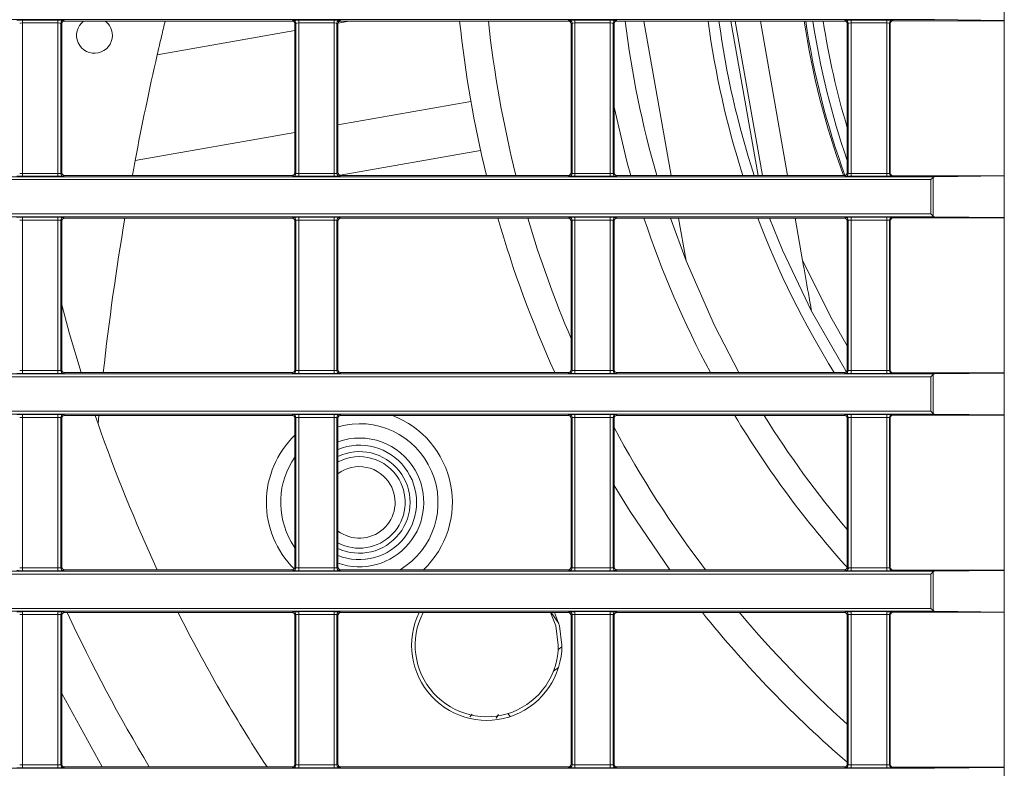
# Model space of a CAD drawing. Header units: millimetres. Extents: x 0 to 1118, y 0 to 864.
# Tile 146 of 256: x 691 to 708, y 90 to 103. Entities that reach past the tile are written whole.
import ezdxf

# ---------------------------------------------------------------- set-up
doc = ezdxf.new("R2010")
doc.units = ezdxf.units.MM

msp = doc.modelspace()

# ---------------------------------------------------------------- linework, layer by layer
at = {"color": 7, "linetype": 'Continuous', "lineweight": 15}
for p, q in [((708.016, 102.662), (708.016, 103.39)), ((691.552, 102.601), (691.552, 100.006)), ((691.602, 102.651), (695.577, 102.651)), ((695.627, 100.006), (695.627, 102.601)), ((696.377, 102.601), (696.377, 100.006)), ((696.427, 102.651), (700.402, 102.651)), ((700.452, 100.006), (700.452, 102.601)), ((701.202, 102.601), (701.202, 100.006)), ((701.252, 102.651), (705.227, 102.651)), ((702.197, 99.956), (701.722, 102.651)), ((703.242, 102.651), (703.718, 99.956)), ((703.319, 102.651), (703.794, 99.956)), ((704.233, 99.956), (703.758, 102.651)), ((705.277, 100.006), (705.277, 102.601)), ((706.027, 102.607), (706.027, 99.999)), ((706.077, 102.657), (708.02, 102.657)), ((706.802, 102.676), (708.016, 102.662)), ((708.02, 102.657), (708.016, 102.662)), ((708.02, 102.657), (708.02, 99.949)), ((696.414, 99.958), (698.871, 100.391)), ((695.577, 99.956), (691.602, 99.956)), ((700.402, 99.956), (696.427, 99.956)), ((705.227, 99.956), (701.252, 99.956)), ((708.02, 99.949), (706.077, 99.949)), ((708.016, 99.945), (708.02, 99.949)), ((706.738, 99.881), (706.778, 99.921)), ((708.016, 99.945), (706.802, 99.931)), ((708.016, 99.217), (708.016, 99.945)), ((706.738, 99.281), (706.778, 99.241)), ((691.552, 99.156), (691.552, 96.561)), ((691.602, 99.206), (695.577, 99.206)), ((695.627, 96.561), (695.627, 99.156)), ((696.377, 99.156), (696.377, 96.561)), ((696.427, 99.206), (700.402, 99.206)), ((700.452, 96.561), (700.452, 99.156)), ((701.202, 99.156), (701.202, 96.561)), ((701.252, 99.206), (705.227, 99.206)), ((702.46, 98.465), (702.187, 99.206)), ((702.46, 98.465), (702.33, 99.206)), ((704.496, 98.468), (704.366, 99.206)), ((705.277, 96.561), (705.277, 99.156)), ((706.027, 99.162), (706.027, 96.554)), ((706.077, 99.212), (708.02, 99.212)), ((706.802, 99.231), (708.016, 99.217)), ((708.02, 99.212), (708.016, 99.217)), ((708.02, 99.212), (708.02, 96.504)), ((699.486, 98.214), (699.487, 98.215)), ((695.577, 96.511), (691.602, 96.511)), ((700.402, 96.511), (696.427, 96.511)), ((705.227, 96.511), (701.252, 96.511)), ((708.02, 96.504), (706.077, 96.504)), ((706.738, 96.436), (706.778, 96.476)), ((708.016, 96.5), (706.802, 96.486)), ((708.016, 96.5), (708.02, 96.504)), ((708.016, 95.772), (708.016, 96.5)), ((706.738, 95.836), (706.778, 95.796)), ((691.552, 95.711), (691.552, 93.116)), ((691.602, 95.761), (695.577, 95.761)), ((692.136, 95.761), (692.186, 95.617)), ((692.199, 95.761), (692.186, 95.617)), ((695.627, 93.116), (695.627, 95.711)), ((696.377, 95.711), (696.377, 93.116)), ((696.427, 95.761), (700.402, 95.761)), ((700.452, 93.116), (700.452, 95.711)), ((701.202, 95.711), (701.202, 93.116)), ((701.252, 95.761), (705.227, 95.761)), ((705.277, 93.116), (705.277, 95.711)), ((706.027, 95.717), (706.027, 93.109)), ((706.077, 95.767), (708.02, 95.767)), ((706.802, 95.786), (708.016, 95.772)), ((708.02, 95.767), (708.016, 95.772)), ((708.02, 95.767), (708.02, 93.059)), ((695.627, 94.229), (695.627, 94.256)), ((695.561, 93.555), (695.627, 93.451)), ((695.577, 93.066), (691.602, 93.066)), ((700.402, 93.066), (696.427, 93.066)), ((705.227, 93.066), (701.252, 93.066)), ((708.02, 93.059), (706.077, 93.059)), ((706.738, 92.991), (706.778, 93.031)), ((708.016, 93.055), (706.802, 93.041)), ((708.016, 93.055), (708.02, 93.059)), ((708.016, 92.327), (708.016, 93.055)), ((706.738, 92.391), (706.778, 92.351)), ((691.552, 92.266), (691.552, 89.671)), ((691.602, 92.316), (695.577, 92.316)), ((695.627, 89.671), (695.627, 92.266)), ((696.377, 92.266), (696.377, 89.671)), ((696.427, 92.316), (700.402, 92.316)), ((700.103, 92.316), (700.235, 92.126)), ((700.452, 89.671), (700.452, 92.266)), ((701.202, 92.266), (701.202, 89.671)), ((701.252, 92.316), (705.227, 92.316)), ((705.277, 89.671), (705.277, 92.266)), ((706.027, 92.272), (706.027, 89.664)), ((706.077, 92.322), (708.02, 92.322)), ((706.802, 92.341), (708.016, 92.327)), ((708.02, 92.322), (708.016, 92.327)), ((708.02, 92.322), (708.02, 89.614)), ((700.226, 91.673), (700.29, 91.721)), ((698.722, 90.54), (698.68, 90.496)), ((695.577, 89.621), (691.602, 89.621)), ((700.402, 89.621), (696.427, 89.621)), ((705.227, 89.621), (701.252, 89.621)), ((708.02, 89.614), (706.077, 89.614)), ((708.016, 89.61), (706.802, 89.596)), ((708.016, 89.61), (708.02, 89.614)), ((708.016, 88.882), (708.016, 89.61))]:
    msp.add_line(p, q, dxfattribs=at)
at = {"color": 9, "linetype": 'Continuous', "lineweight": 0}
for p, q in [((706.802, 102.676), (643.277, 102.676)), ((690.868, 102.668), (691.486, 102.668)), ((690.868, 102.618), (690.868, 102.668)), ((691.486, 102.618), (690.868, 102.618)), ((690.868, 102.618), (690.868, 99.989)), ((691.486, 102.618), (691.486, 102.668)), ((691.486, 99.989), (691.486, 102.618)), ((691.536, 102.617), (691.536, 99.99)), ((691.552, 102.601), (691.536, 102.617)), ((691.586, 102.667), (691.602, 102.651)), ((695.577, 102.651), (695.593, 102.667)), ((695.643, 102.617), (695.627, 102.601)), ((695.643, 99.99), (695.643, 102.617)), ((695.693, 102.668), (696.311, 102.668)), ((695.693, 102.618), (695.693, 102.668)), ((696.311, 102.618), (695.693, 102.618)), ((695.693, 102.618), (695.693, 99.989)), ((696.311, 102.618), (696.311, 102.668)), ((696.311, 99.989), (696.311, 102.618)), ((696.361, 102.617), (696.361, 99.99)), ((696.377, 102.601), (696.361, 102.617)), ((696.572, 102.651), (696.379, 102.617)), ((696.411, 102.667), (696.427, 102.651)), ((700.402, 102.651), (700.418, 102.667)), ((700.468, 102.617), (700.452, 102.601)), ((700.468, 99.99), (700.468, 102.617)), ((700.518, 102.668), (701.136, 102.668)), ((700.518, 102.618), (700.518, 102.668)), ((701.136, 102.618), (700.518, 102.618)), ((700.518, 102.618), (700.518, 99.989)), ((701.136, 102.618), (701.136, 102.668)), ((701.136, 99.989), (701.136, 102.618)), ((701.186, 102.617), (701.186, 99.99)), ((701.202, 102.601), (701.186, 102.617)), ((701.236, 102.667), (701.252, 102.651)), ((705.227, 102.651), (705.243, 102.667)), ((705.293, 102.617), (705.277, 102.601)), ((705.293, 99.99), (705.293, 102.617)), ((705.343, 102.668), (705.967, 102.668)), ((705.343, 102.618), (705.343, 102.668)), ((705.967, 102.618), (705.343, 102.618)), ((705.343, 102.618), (705.343, 99.989)), ((705.967, 102.618), (705.967, 102.668)), ((705.967, 99.989), (705.967, 102.618)), ((706.017, 102.617), (706.017, 99.99)), ((706.027, 102.607), (706.017, 102.617)), ((706.067, 102.667), (706.077, 102.657)), ((695.627, 102.484), (693.22, 102.06)), ((696.377, 100.84), (698.7, 101.249)), ((692.835, 100.215), (695.627, 100.707)), ((690.868, 99.939), (690.868, 99.989)), ((690.868, 99.989), (691.486, 99.989)), ((691.486, 99.939), (691.486, 99.989)), ((691.536, 99.99), (691.552, 100.006)), ((691.602, 99.956), (691.586, 99.94)), ((695.593, 99.94), (695.577, 99.956)), ((695.627, 100.006), (695.643, 99.99)), ((695.693, 99.939), (695.693, 99.989)), ((695.693, 99.989), (696.311, 99.989)), ((696.311, 99.939), (696.311, 99.989)), ((696.361, 99.99), (696.377, 100.006)), ((696.427, 99.956), (696.411, 99.94)), ((700.418, 99.94), (700.402, 99.956)), ((700.452, 100.006), (700.468, 99.99)), ((700.518, 99.939), (700.518, 99.989)), ((700.518, 99.989), (701.136, 99.989)), ((701.136, 99.939), (701.136, 99.989)), ((701.186, 99.99), (701.202, 100.006)), ((701.252, 99.956), (701.236, 99.94)), ((705.243, 99.94), (705.227, 99.956)), ((705.277, 100.006), (705.293, 99.99)), ((705.343, 99.939), (705.343, 99.989)), ((705.343, 99.989), (705.967, 99.989)), ((705.967, 99.939), (705.967, 99.989)), ((706.017, 99.99), (706.027, 99.999)), ((706.077, 99.949), (706.067, 99.94)), ((706.738, 99.881), (643.227, 99.881)), ((643.277, 99.931), (706.802, 99.931)), ((691.486, 99.939), (690.868, 99.939)), ((696.311, 99.939), (695.693, 99.939)), ((701.136, 99.939), (700.518, 99.939)), ((705.967, 99.939), (705.343, 99.939)), ((706.738, 99.281), (706.738, 99.881)), ((706.778, 99.921), (706.778, 99.241)), ((643.227, 99.281), (706.738, 99.281)), ((706.802, 99.231), (643.277, 99.231)), ((690.868, 99.223), (691.486, 99.223)), ((690.868, 99.223), (690.868, 99.173)), ((691.486, 99.173), (690.868, 99.173)), ((690.868, 99.173), (690.868, 96.544)), ((691.486, 99.223), (691.486, 99.173)), ((691.486, 96.544), (691.486, 99.173)), ((691.536, 99.172), (691.536, 96.545)), ((691.552, 99.156), (691.536, 99.172)), ((691.586, 99.222), (691.602, 99.206)), ((695.577, 99.206), (695.593, 99.222)), ((695.643, 99.172), (695.627, 99.156)), ((695.643, 96.545), (695.643, 99.172)), ((695.693, 99.223), (696.311, 99.223)), ((695.693, 99.223), (695.693, 99.173)), ((696.311, 99.173), (695.693, 99.173)), ((695.693, 99.173), (695.693, 96.544)), ((696.311, 99.223), (696.311, 99.173)), ((696.311, 96.544), (696.311, 99.173)), ((696.361, 99.172), (696.361, 96.545)), ((696.377, 99.156), (696.361, 99.172)), ((696.411, 99.222), (696.427, 99.206)), ((700.402, 99.206), (700.418, 99.222)), ((700.468, 99.172), (700.452, 99.156)), ((700.468, 96.545), (700.468, 99.172)), ((700.518, 99.223), (701.136, 99.223)), ((700.518, 99.223), (700.518, 99.173)), ((701.136, 99.173), (700.518, 99.173)), ((700.518, 99.173), (700.518, 96.544)), ((701.136, 99.223), (701.136, 99.173)), ((701.136, 96.544), (701.136, 99.173)), ((701.186, 99.172), (701.186, 96.545)), ((701.202, 99.156), (701.186, 99.172)), ((701.236, 99.222), (701.252, 99.206)), ((705.227, 99.206), (705.243, 99.222)), ((705.293, 99.172), (705.277, 99.156)), ((705.293, 96.545), (705.293, 99.172)), ((705.343, 99.223), (705.967, 99.223)), ((705.343, 99.223), (705.343, 99.173)), ((705.967, 99.173), (705.343, 99.173)), ((705.343, 99.173), (705.343, 96.544)), ((705.967, 99.223), (705.967, 99.173)), ((705.967, 96.544), (705.967, 99.173)), ((706.017, 99.172), (706.017, 96.545)), ((706.027, 99.162), (706.017, 99.172)), ((706.067, 99.222), (706.077, 99.212)), ((690.868, 96.544), (690.868, 96.494)), ((690.868, 96.544), (691.486, 96.544)), ((691.486, 96.544), (691.486, 96.494)), ((691.536, 96.545), (691.552, 96.561)), ((691.602, 96.511), (691.586, 96.495)), ((695.593, 96.495), (695.577, 96.511)), ((695.627, 96.561), (695.643, 96.545)), ((695.693, 96.544), (696.311, 96.544)), ((695.693, 96.544), (695.693, 96.494)), ((696.311, 96.544), (696.311, 96.494)), ((696.361, 96.545), (696.377, 96.561)), ((696.427, 96.511), (696.411, 96.495)), ((700.418, 96.495), (700.402, 96.511)), ((700.452, 96.561), (700.468, 96.545)), ((700.518, 96.544), (701.136, 96.544)), ((700.518, 96.544), (700.518, 96.494)), ((701.136, 96.544), (701.136, 96.494)), ((701.186, 96.545), (701.202, 96.561)), ((701.252, 96.511), (701.236, 96.495)), ((705.243, 96.495), (705.227, 96.511)), ((705.277, 96.561), (705.293, 96.545)), ((705.343, 96.544), (705.967, 96.544)), ((705.343, 96.544), (705.343, 96.494)), ((705.967, 96.544), (705.967, 96.494)), ((706.017, 96.545), (706.027, 96.554)), ((706.738, 96.436), (643.227, 96.436)), ((643.277, 96.486), (706.802, 96.486)), ((691.486, 96.494), (690.868, 96.494)), ((696.311, 96.494), (695.693, 96.494)), ((701.136, 96.494), (700.518, 96.494)), ((705.967, 96.494), (705.343, 96.494)), ((706.077, 96.504), (706.067, 96.495)), ((706.738, 95.836), (706.738, 96.436)), ((706.778, 96.476), (706.778, 95.796)), ((643.227, 95.836), (706.738, 95.836)), ((706.802, 95.786), (643.277, 95.786)), ((690.868, 95.778), (691.486, 95.778)), ((690.868, 95.778), (690.868, 95.728)), ((691.486, 95.728), (690.868, 95.728)), ((690.868, 95.728), (690.868, 93.099)), ((691.486, 95.778), (691.486, 95.728)), ((691.486, 93.099), (691.486, 95.728)), ((691.536, 95.727), (691.536, 93.1)), ((691.552, 95.711), (691.536, 95.727)), ((691.586, 95.777), (691.602, 95.761)), ((695.577, 95.761), (695.593, 95.777)), ((695.643, 95.727), (695.627, 95.711)), ((695.643, 93.1), (695.643, 95.727)), ((695.693, 95.778), (696.311, 95.778)), ((695.693, 95.778), (695.693, 95.728)), ((696.311, 95.728), (695.693, 95.728)), ((695.693, 95.728), (695.693, 93.099)), ((696.311, 95.778), (696.311, 95.728)), ((696.311, 93.099), (696.311, 95.728)), ((696.361, 95.727), (696.361, 93.1)), ((696.377, 95.711), (696.361, 95.727)), ((696.411, 95.777), (696.427, 95.761)), ((700.402, 95.761), (700.418, 95.777)), ((700.468, 95.727), (700.452, 95.711)), ((700.468, 93.1), (700.468, 95.727)), ((700.518, 95.778), (701.136, 95.778)), ((700.518, 95.778), (700.518, 95.728)), ((701.136, 95.728), (700.518, 95.728)), ((700.518, 95.728), (700.518, 93.099)), ((701.136, 95.778), (701.136, 95.728)), ((701.136, 93.099), (701.136, 95.728)), ((701.186, 95.727), (701.186, 93.1)), ((701.202, 95.711), (701.186, 95.727)), ((701.236, 95.777), (701.252, 95.761)), ((705.227, 95.761), (705.243, 95.777)), ((705.293, 95.727), (705.277, 95.711)), ((705.293, 93.1), (705.293, 95.727)), ((705.343, 95.778), (705.967, 95.778)), ((705.343, 95.778), (705.343, 95.728)), ((705.967, 95.728), (705.343, 95.728)), ((705.343, 95.728), (705.343, 93.099)), ((705.967, 95.778), (705.967, 95.728)), ((705.967, 93.099), (705.967, 95.728)), ((706.017, 95.727), (706.017, 93.1)), ((706.027, 95.717), (706.017, 95.727)), ((706.067, 95.777), (706.077, 95.767)), ((690.868, 93.099), (691.486, 93.099)), ((690.868, 93.099), (690.868, 93.049)), ((691.486, 93.099), (691.486, 93.049)), ((691.536, 93.1), (691.552, 93.116)), ((691.602, 93.066), (691.586, 93.05)), ((695.593, 93.05), (695.577, 93.066)), ((695.627, 93.116), (695.643, 93.1)), ((695.693, 93.099), (696.311, 93.099)), ((695.693, 93.099), (695.693, 93.049)), ((696.311, 93.099), (696.311, 93.049)), ((696.361, 93.1), (696.377, 93.116)), ((696.427, 93.066), (696.411, 93.05)), ((700.418, 93.05), (700.402, 93.066)), ((700.452, 93.116), (700.468, 93.1)), ((700.518, 93.099), (700.518, 93.049)), ((700.518, 93.099), (701.136, 93.099)), ((701.136, 93.099), (701.136, 93.049)), ((701.186, 93.1), (701.202, 93.116)), ((701.252, 93.066), (701.236, 93.05)), ((705.243, 93.05), (705.227, 93.066)), ((705.277, 93.116), (705.293, 93.1)), ((705.343, 93.099), (705.343, 93.049)), ((705.343, 93.099), (705.967, 93.099)), ((705.967, 93.099), (705.967, 93.049)), ((706.017, 93.1), (706.027, 93.109)), ((706.738, 92.991), (643.227, 92.991)), ((643.277, 93.041), (706.802, 93.041)), ((691.486, 93.049), (690.868, 93.049)), ((696.311, 93.049), (695.693, 93.049)), ((701.136, 93.049), (700.518, 93.049)), ((705.967, 93.049), (705.343, 93.049)), ((706.077, 93.059), (706.067, 93.05)), ((706.738, 92.391), (706.738, 92.991)), ((706.778, 93.031), (706.778, 92.351)), ((643.227, 92.391), (706.738, 92.391)), ((706.802, 92.341), (643.277, 92.341)), ((690.868, 92.333), (691.486, 92.333)), ((690.868, 92.333), (690.868, 92.283)), ((691.486, 92.283), (690.868, 92.283)), ((690.868, 92.283), (690.868, 89.654)), ((691.486, 92.333), (691.486, 92.283)), ((691.486, 89.654), (691.486, 92.283)), ((691.536, 92.282), (691.536, 89.655)), ((691.552, 92.266), (691.536, 92.282)), ((691.586, 92.332), (691.602, 92.316)), ((695.577, 92.316), (695.593, 92.332)), ((695.643, 92.282), (695.627, 92.266)), ((695.643, 89.655), (695.643, 92.282)), ((695.693, 92.333), (696.311, 92.333)), ((695.693, 92.333), (695.693, 92.283)), ((696.311, 92.283), (695.693, 92.283)), ((695.693, 92.283), (695.693, 89.654)), ((696.311, 92.333), (696.311, 92.283)), ((696.311, 89.654), (696.311, 92.283)), ((696.361, 92.282), (696.361, 89.655)), ((696.377, 92.266), (696.361, 92.282)), ((696.411, 92.332), (696.427, 92.316)), ((700.402, 92.316), (700.418, 92.332)), ((700.468, 92.282), (700.452, 92.266)), ((700.468, 89.655), (700.468, 92.282)), ((700.518, 92.333), (701.136, 92.333)), ((700.518, 92.333), (700.518, 92.283)), ((701.136, 92.283), (700.518, 92.283)), ((700.518, 92.283), (700.518, 89.654)), ((701.136, 92.333), (701.136, 92.283)), ((701.136, 89.654), (701.136, 92.283)), ((701.186, 92.282), (701.186, 89.655)), ((701.202, 92.266), (701.186, 92.282)), ((701.236, 92.332), (701.252, 92.316)), ((705.227, 92.316), (705.243, 92.332)), ((705.293, 92.282), (705.277, 92.266)), ((705.293, 89.655), (705.293, 92.282)), ((705.343, 92.333), (705.967, 92.333)), ((705.343, 92.333), (705.343, 92.283)), ((705.967, 92.283), (705.343, 92.283)), ((705.343, 92.283), (705.343, 89.654)), ((705.967, 92.333), (705.967, 92.283)), ((705.967, 89.654), (705.967, 92.283)), ((706.017, 92.282), (706.017, 89.655)), ((706.027, 92.272), (706.017, 92.282)), ((706.067, 92.332), (706.077, 92.322)), ((700.142, 91.291), (700.232, 91.359)), ((692.257, 89.621), (691.552, 90.905)), ((699.143, 90.471), (699.182, 90.539)), ((699.387, 90.5), (699.347, 90.553)), ((690.868, 89.654), (690.868, 89.604)), ((690.868, 89.654), (691.486, 89.654)), ((691.486, 89.654), (691.486, 89.604)), ((691.536, 89.655), (691.552, 89.671)), ((695.627, 89.671), (695.643, 89.655)), ((695.693, 89.654), (696.311, 89.654)), ((695.693, 89.654), (695.693, 89.604)), ((696.311, 89.654), (696.311, 89.604)), ((696.361, 89.655), (696.377, 89.671)), ((700.452, 89.671), (700.468, 89.655)), ((700.518, 89.654), (700.518, 89.604)), ((700.518, 89.654), (701.136, 89.654)), ((701.136, 89.654), (701.136, 89.604)), ((701.186, 89.655), (701.202, 89.671)), ((705.277, 89.671), (705.293, 89.655)), ((705.343, 89.654), (705.967, 89.654)), ((705.343, 89.654), (705.343, 89.604)), ((705.967, 89.654), (705.967, 89.604)), ((706.017, 89.655), (706.027, 89.664)), ((643.277, 89.596), (706.802, 89.596)), ((691.486, 89.604), (690.868, 89.604)), ((691.602, 89.621), (691.586, 89.605)), ((695.593, 89.605), (695.577, 89.621)), ((696.311, 89.604), (695.693, 89.604)), ((696.427, 89.621), (696.411, 89.605)), ((700.418, 89.605), (700.402, 89.621)), ((701.136, 89.604), (700.518, 89.604)), ((701.252, 89.621), (701.236, 89.605)), ((705.243, 89.605), (705.227, 89.621)), ((705.967, 89.604), (705.343, 89.604)), ((706.077, 89.614), (706.067, 89.605))]:
    msp.add_line(p, q, dxfattribs=at)
at = {"color": 7, "linetype": 'Continuous', "lineweight": 15, "flags": 128}
for points in [[(701.494, 99.956), (701.433, 100.177), (701.202, 101.145)], [(703.916, 99.206), (704.144, 98.646), (704.652, 97.581)], [(703.383, 96.511), (702.959, 97.33), (702.46, 98.465)], [(704.496, 98.468), (705.012, 97.439), (705.277, 96.979)], [(691.552, 97.693), (691.69, 97.186), (691.891, 96.511)], [(705.262, 96.526), (705.253, 96.54), (704.652, 97.581)], [(701.202, 94.538), (701.482, 94.084), (702.175, 93.066)], [(700.091, 92.316), (700.182, 92.085), (700.228, 91.747)], [(700.161, 92.316), (700.246, 92.087), (700.291, 91.747)]]:
    msp.add_lwpolyline(points, dxfattribs=at)
at = {"color": 9, "linetype": 'Continuous', "lineweight": 0}
for centre, radius, start, end in [((691.586, 102.617), 0.05, 90.0051, 179.9949), ((695.593, 102.617), 0.05, 0.0051, 89.9949), ((696.411, 102.617), 0.05, 90.0051, 179.9949), ((700.418, 102.617), 0.05, 0.0051, 89.9949), ((701.236, 102.617), 0.05, 90.0051, 179.9949), ((705.243, 102.617), 0.05, 0.0051, 89.9949), ((706.067, 102.617), 0.05, 90.0051, 179.9949), ((691.586, 99.99), 0.05, 180.0051, 269.9949), ((695.593, 99.99), 0.05, 270.0051, 359.9949), ((696.411, 99.99), 0.05, 180.0051, 269.9949), ((700.418, 99.99), 0.05, 270.0051, 359.9949), ((701.236, 99.99), 0.05, 180.0051, 269.9949), ((705.243, 99.99), 0.05, 270.0051, 359.9949), ((706.067, 99.99), 0.05, 180.0051, 269.9949), ((691.586, 99.172), 0.05, 90.0051, 179.9949), ((695.593, 99.172), 0.05, 0.0051, 89.9949), ((696.411, 99.172), 0.05, 90.0051, 179.9949), ((700.418, 99.172), 0.05, 0.0051, 89.9949), ((701.236, 99.172), 0.05, 90.0051, 179.9949), ((705.243, 99.172), 0.05, 0.0051, 89.9949), ((706.067, 99.172), 0.05, 90.0051, 179.9949), ((691.586, 96.545), 0.05, 180.0051, 269.9949), ((695.593, 96.545), 0.05, 270.0051, 359.9949), ((696.411, 96.545), 0.05, 180.0051, 269.9949), ((700.418, 96.545), 0.05, 270.0051, 359.9949), ((701.236, 96.545), 0.05, 180.0051, 269.9949), ((705.243, 96.545), 0.05, 270.0051, 359.9949), ((706.067, 96.545), 0.05, 180.0051, 269.9949), ((691.586, 95.727), 0.05, 90.0051, 179.9949), ((695.593, 95.727), 0.05, 0.0051, 89.9949), ((696.411, 95.727), 0.05, 90.0051, 179.9949), ((700.418, 95.727), 0.05, 0.0051, 89.9949), ((701.236, 95.727), 0.05, 90.0051, 179.9949), ((705.243, 95.727), 0.05, 0.0051, 89.9949), ((706.067, 95.727), 0.05, 90.0051, 179.9949), ((691.586, 93.1), 0.05, 180.0051, 269.9949), ((695.593, 93.1), 0.05, 270.0051, 359.9949), ((696.411, 93.1), 0.05, 180.0051, 269.9949), ((700.418, 93.1), 0.05, 270.0051, 359.9949), ((701.236, 93.1), 0.05, 180.0051, 269.9949), ((705.243, 93.1), 0.05, 270.0051, 359.9949), ((706.067, 93.1), 0.05, 180.0051, 269.9949), ((691.586, 92.282), 0.05, 90.0051, 179.9949), ((718.15, 104.679), 29.243, 205.0086, 210.9915), ((695.593, 92.282), 0.05, 0.0051, 89.9949), ((696.411, 92.282), 0.05, 90.0051, 179.9949), ((700.418, 92.282), 0.05, 0.0051, 89.9949), ((701.236, 92.282), 0.05, 90.0051, 179.9949), ((705.243, 92.282), 0.05, 0.0051, 89.9949), ((706.067, 92.282), 0.05, 90.0051, 179.9949), ((691.586, 89.655), 0.05, 180.0051, 269.9949), ((695.593, 89.655), 0.05, 270.0051, 359.9949), ((696.411, 89.655), 0.05, 180.0051, 269.9949), ((700.418, 89.655), 0.05, 270.0051, 359.9949), ((701.236, 89.655), 0.05, 180.0051, 269.9949), ((705.243, 89.655), 0.05, 270.0051, 359.9949), ((706.067, 89.655), 0.05, 180.0051, 269.9949)]:
    msp.add_arc(centre, radius, start, end, dxfattribs=at)
at = {"color": 7, "linetype": 'Continuous', "lineweight": 15}
for centre, radius, start, end in [((692.124, 102.402), 0.313, 127.1334, 0), ((692.124, 102.402), 0.313, 0, 52.8666), ((718.15, 104.679), 19.75, 185.8932, 193.8352), ((718.15, 104.679), 19.25, 186.0468, 194.202), ((718.15, 104.679), 16.875, 186.9017, 196.2525), ((718.15, 104.679), 15.438, 187.548, 197.8142), ((718.15, 104.679), 15.25, 187.6413, 198.0407), ((718.15, 104.679), 13.775, 188.4652, 200.0508), ((718.15, 104.679), 13.75, 188.4807, 200.0851), ((718.15, 104.679), 13.625, 188.5591, 199.1253), ((718.15, 104.679), 13.448, 188.6725, 196.819), ((741.965, 90.929), 50, 167.1367, 169.2964), ((741.965, 90.929), 50, 170.4712, 173.5899), ((718.15, 104.679), 19.75, 196.0875, 204.4287), ((718.15, 104.679), 19.25, 196.5171, 203.1652), ((718.15, 104.679), 17.313, 198.4284, 208.1503), ((718.15, 104.679), 15.438, 200.7637, 211.9439), ((696.752, 94.242), 1.625, 313.6251, 69.1624), ((718.15, 104.679), 17.313, 211.0047, 222.0966), ((718.15, 104.679), 16.875, 211.9016, 220.2846), ((718.15, 104.679), 27.5, 199.24, 204.9789), ((696.752, 94.242), 1.375, 301.187, 105.8231), ((718.15, 104.679), 19.25, 208.3077, 217.1039), ((696.752, 94.242), 1.625, 133.8091, 225.5487), ((696.752, 94.242), 1.125, 30, 109.4668), ((696.752, 94.242), 1, 247.9807, 112.0193), ((696.752, 94.242), 1.375, 144.8973, 210), ((696.752, 94.242), 0.887, 245.011, 114.989), ((696.752, 94.242), 0.8, 30, 117.9466), ((696.752, 94.242), 0.625, 30, 126.8606), ((696.752, 94.242), 1.125, 250.5332, 30), ((696.752, 94.242), 0.8, 242.0534, 30), ((696.752, 94.242), 0.625, 233.1394, 30), ((718.15, 104.679), 27.5, 206.7152, 213.1996), ((698.978, 91.747), 1.313, 154.3315, 0), ((698.978, 91.747), 1.25, 152.9465, 0), ((718.15, 104.679), 19.75, 218.7531, 229.3229), ((718.15, 104.679), 19.25, 219.9578, 228.0313)]:
    msp.add_arc(centre, radius, start, end, dxfattribs=at)
at = {"color": 9, "linetype": 'Continuous', "lineweight": 0}
for centre, major_axis, ratio, start_param, end_param in [((690.868, 102.667), (0.1, 0), 0.008727, 1.570796, 3.132866), ((690.868, 102.617), (0.05, 0), 0.017454, 1.570796, 3.132866), ((691.486, 102.667), (0.1, 0), 0.008727, 0.008727, 1.570796), ((691.486, 102.617), (0.05, 0), 0.017454, 0.008727, 1.570796), ((695.693, 102.667), (0.1, 0), 0.008727, 1.570796, 3.132866), ((695.693, 102.617), (0.05, 0), 0.017454, 1.570796, 3.132866), ((696.311, 102.667), (0.1, 0), 0.008727, 0.008727, 1.570796), ((696.311, 102.617), (0.05, 0), 0.017454, 0.008727, 1.570796), ((700.518, 102.667), (0.1, 0), 0.008727, 1.570796, 3.132866), ((700.518, 102.617), (0.05, 0), 0.017454, 1.570796, 3.132866), ((701.136, 102.667), (0.1, 0), 0.008727, 0.008727, 1.570796), ((701.136, 102.617), (0.05, 0), 0.017454, 0.008727, 1.570796), ((705.343, 102.667), (0.1, 0), 0.008727, 1.570796, 3.132866), ((705.343, 102.617), (0.05, 0), 0.017454, 1.570796, 3.132866), ((705.967, 102.667), (0.1, 0), 0.008727, 0.008727, 1.570796), ((705.967, 102.617), (0.05, 0), 0.017454, 0.008727, 1.570796), ((690.868, 99.99), (0.05, 0), 0.017454, 3.150319, 4.712389), ((691.486, 99.99), (0.05, 0), 0.017454, 4.712389, 6.274459), ((695.693, 99.99), (0.05, 0), 0.017454, 3.150319, 4.712389), ((696.311, 99.99), (0.05, 0), 0.017454, 4.712389, 6.274459), ((700.518, 99.99), (0.05, 0), 0.017454, 3.150319, 4.712389), ((701.136, 99.99), (0.05, 0), 0.017454, 4.712389, 6.274459), ((705.343, 99.99), (0.05, 0), 0.017454, 3.150319, 4.712389), ((705.967, 99.99), (0.05, 0), 0.017454, 4.712389, 6.274459), ((690.868, 99.94), (0.1, 0), 0.008727, 3.150319, 4.712389), ((691.486, 99.94), (0.1, 0), 0.008727, 4.712389, 6.274459), ((695.693, 99.94), (0.1, 0), 0.008727, 3.150319, 4.712389), ((696.311, 99.94), (0.1, 0), 0.008727, 4.712389, 6.274459), ((700.518, 99.94), (0.1, 0), 0.008727, 3.150319, 4.712389), ((701.136, 99.94), (0.1, 0), 0.008727, 4.712389, 6.274459), ((705.343, 99.94), (0.1, 0), 0.008727, 3.150319, 4.712389), ((705.967, 99.94), (0.1, 0), 0.008727, 4.712389, 6.274459), ((690.868, 99.222), (0.1, 0), 0.008727, 1.570796, 3.132866), ((690.868, 99.172), (0.05, 0), 0.017454, 1.570796, 3.132866), ((691.486, 99.222), (0.1, 0), 0.008727, 0.008727, 1.570796), ((691.486, 99.172), (0.05, 0), 0.017454, 0.008727, 1.570796), ((695.693, 99.222), (0.1, 0), 0.008727, 1.570796, 3.132866), ((695.693, 99.172), (0.05, 0), 0.017454, 1.570796, 3.132866), ((696.311, 99.222), (0.1, 0), 0.008727, 0.008727, 1.570796), ((696.311, 99.172), (0.05, 0), 0.017454, 0.008727, 1.570796), ((700.518, 99.222), (0.1, 0), 0.008727, 1.570796, 3.132866), ((700.518, 99.172), (0.05, 0), 0.017454, 1.570796, 3.132866), ((701.136, 99.222), (0.1, 0), 0.008727, 0.008727, 1.570796), ((701.136, 99.172), (0.05, 0), 0.017454, 0.008727, 1.570796), ((705.343, 99.222), (0.1, 0), 0.008727, 1.570796, 3.132866), ((705.343, 99.172), (0.05, 0), 0.017454, 1.570796, 3.132866), ((705.967, 99.222), (0.1, 0), 0.008727, 0.008727, 1.570796), ((705.967, 99.172), (0.05, 0), 0.017454, 0.008727, 1.570796), ((690.868, 96.545), (0.05, 0), 0.017454, 3.150319, 4.712389), ((691.486, 96.545), (0.05, 0), 0.017454, 4.712389, 6.274459), ((695.693, 96.545), (0.05, 0), 0.017454, 3.150319, 4.712389), ((696.311, 96.545), (0.05, 0), 0.017454, 4.712389, 6.274459), ((700.518, 96.545), (0.05, 0), 0.017454, 3.150319, 4.712389), ((701.136, 96.545), (0.05, 0), 0.017454, 4.712389, 6.274459), ((705.343, 96.545), (0.05, 0), 0.017454, 3.150319, 4.712389), ((705.967, 96.545), (0.05, 0), 0.017454, 4.712389, 6.274459), ((690.868, 96.495), (0.1, 0), 0.008727, 3.150319, 4.712389), ((691.486, 96.495), (0.1, 0), 0.008727, 4.712389, 6.274459), ((695.693, 96.495), (0.1, 0), 0.008727, 3.150319, 4.712389), ((696.311, 96.495), (0.1, 0), 0.008727, 4.712389, 6.274459), ((700.518, 96.495), (0.1, 0), 0.008727, 3.150319, 4.712389), ((701.136, 96.495), (0.1, 0), 0.008727, 4.712389, 6.274459), ((705.343, 96.495), (0.1, 0), 0.008727, 3.150319, 4.712389), ((705.967, 96.495), (0.1, 0), 0.008727, 4.712389, 6.274459), ((690.868, 95.777), (0.1, 0), 0.008727, 1.570796, 3.132866), ((690.868, 95.727), (0.05, 0), 0.017454, 1.570796, 3.132866), ((691.486, 95.777), (0.1, 0), 0.008727, 0.008727, 1.570796), ((691.486, 95.727), (0.05, 0), 0.017454, 0.008727, 1.570796), ((695.693, 95.777), (0.1, 0), 0.008727, 1.570796, 3.132866), ((695.693, 95.727), (0.05, 0), 0.017454, 1.570796, 3.132866), ((696.311, 95.777), (0.1, 0), 0.008727, 0.008727, 1.570796), ((696.311, 95.727), (0.05, 0), 0.017454, 0.008727, 1.570796), ((700.518, 95.777), (0.1, 0), 0.008727, 1.570796, 3.132866), ((700.518, 95.727), (0.05, 0), 0.017454, 1.570796, 3.132866), ((701.136, 95.777), (0.1, 0), 0.008727, 0.008727, 1.570796), ((701.136, 95.727), (0.05, 0), 0.017454, 0.008727, 1.570796), ((705.343, 95.777), (0.1, 0), 0.008727, 1.570796, 3.132866), ((705.343, 95.727), (0.05, 0), 0.017454, 1.570796, 3.132866), ((705.967, 95.777), (0.1, 0), 0.008727, 0.008727, 1.570796), ((705.967, 95.727), (0.05, 0), 0.017454, 0.008727, 1.570796), ((690.868, 93.1), (0.05, 0), 0.017454, 3.150319, 4.712389), ((691.486, 93.1), (0.05, 0), 0.017454, 4.712389, 6.274459), ((695.693, 93.1), (0.05, 0), 0.017454, 3.150319, 4.712389), ((696.311, 93.1), (0.05, 0), 0.017454, 4.712389, 6.274459), ((700.518, 93.1), (0.05, 0), 0.017454, 3.150319, 4.712389), ((701.136, 93.1), (0.05, 0), 0.017454, 4.712389, 6.274459), ((705.343, 93.1), (0.05, 0), 0.017454, 3.150319, 4.712389), ((705.967, 93.1), (0.05, 0), 0.017454, 4.712389, 6.274459), ((690.868, 93.05), (0.1, 0), 0.008727, 3.150319, 4.712389), ((691.486, 93.05), (0.1, 0), 0.008727, 4.712389, 6.274459), ((695.693, 93.05), (0.1, 0), 0.008727, 3.150319, 4.712389), ((696.311, 93.05), (0.1, 0), 0.008727, 4.712389, 6.274459), ((700.518, 93.05), (0.1, 0), 0.008727, 3.150319, 4.712389), ((701.136, 93.05), (0.1, 0), 0.008727, 4.712389, 6.274459), ((705.343, 93.05), (0.1, 0), 0.008727, 3.150319, 4.712389), ((705.967, 93.05), (0.1, 0), 0.008727, 4.712389, 6.274459), ((690.868, 92.332), (0.1, 0), 0.008727, 1.570796, 3.132866), ((690.868, 92.282), (0.05, 0), 0.017454, 1.570796, 3.132866), ((691.486, 92.332), (0.1, 0), 0.008727, 0.008727, 1.570796), ((691.486, 92.282), (0.05, 0), 0.017454, 0.008727, 1.570796), ((695.693, 92.332), (0.1, 0), 0.008727, 1.570796, 3.132866), ((695.693, 92.282), (0.05, 0), 0.017454, 1.570796, 3.132866), ((696.311, 92.332), (0.1, 0), 0.008727, 0.008727, 1.570796), ((696.311, 92.282), (0.05, 0), 0.017454, 0.008727, 1.570796), ((700.518, 92.332), (0.1, 0), 0.008727, 1.570796, 3.132866), ((700.518, 92.282), (0.05, 0), 0.017454, 1.570796, 3.132866), ((701.136, 92.332), (0.1, 0), 0.008727, 0.008727, 1.570796), ((701.136, 92.282), (0.05, 0), 0.017454, 0.008727, 1.570796), ((705.343, 92.332), (0.1, 0), 0.008727, 1.570796, 3.132866), ((705.343, 92.282), (0.05, 0), 0.017454, 1.570796, 3.132866), ((705.967, 92.332), (0.1, 0), 0.008727, 0.008727, 1.570796), ((705.967, 92.282), (0.05, 0), 0.017454, 0.008727, 1.570796), ((690.868, 89.655), (0.05, 0), 0.017454, 3.150319, 4.712389), ((691.486, 89.655), (0.05, 0), 0.017454, 4.712389, 6.274459), ((695.693, 89.655), (0.05, 0), 0.017454, 3.150319, 4.712389), ((696.311, 89.655), (0.05, 0), 0.017454, 4.712389, 6.274459), ((700.518, 89.655), (0.05, 0), 0.017454, 3.150319, 4.712389), ((701.136, 89.655), (0.05, 0), 0.017454, 4.712389, 6.274459), ((705.343, 89.655), (0.05, 0), 0.017454, 3.150319, 4.712389), ((705.967, 89.655), (0.05, 0), 0.017454, 4.712389, 6.274459), ((690.868, 89.605), (0.1, 0), 0.008727, 3.150319, 4.712389), ((691.486, 89.605), (0.1, 0), 0.008727, 4.712389, 6.274459), ((695.693, 89.605), (0.1, 0), 0.008727, 3.150319, 4.712389), ((696.311, 89.605), (0.1, 0), 0.008727, 4.712389, 6.274459), ((700.518, 89.605), (0.1, 0), 0.008727, 3.150319, 4.712389), ((701.136, 89.605), (0.1, 0), 0.008727, 4.712389, 6.274459), ((705.343, 89.605), (0.1, 0), 0.008727, 3.150319, 4.712389), ((705.967, 89.605), (0.1, 0), 0.008727, 4.712389, 6.274459)]:
    msp.add_ellipse(centre, major_axis=major_axis, ratio=ratio, start_param=start_param, end_param=end_param, dxfattribs=at)
at = {"color": 7, "linetype": 'Continuous', "lineweight": 15}
for centre, major_axis, ratio, start_param, end_param in [((691.602, 102.601), (-0.0354, 0.0354), 0.999924, 5.497825, 7.068545), ((695.577, 102.601), (-0.0354, -0.0354), 0.999924, 2.356233, 3.926953), ((696.427, 102.601), (-0.0354, 0.0354), 0.999924, 5.497825, 7.068545), ((700.402, 102.601), (-0.0354, -0.0354), 0.999924, 2.356233, 3.926953), ((701.252, 102.601), (-0.0354, 0.0354), 0.999924, 5.497825, 7.068545), ((705.227, 102.601), (-0.0354, -0.0354), 0.999924, 2.356233, 3.926953), ((706.077, 102.607), (-0.0354, 0.0354), 0.999924, 5.497825, 7.068545), ((691.602, 100.006), (0.0354, 0.0354), 0.999924, 2.356233, 3.926953), ((695.577, 100.006), (0.0354, -0.0354), 0.999924, 5.497825, 7.068545), ((696.427, 100.006), (0.0354, 0.0354), 0.999924, 2.356233, 3.926953), ((700.402, 100.006), (0.0354, -0.0354), 0.999924, 5.497825, 7.068545), ((701.252, 100.006), (0.0354, 0.0354), 0.999924, 2.356233, 3.926953), ((705.227, 100.006), (0.0354, -0.0354), 0.999924, 5.497825, 7.068545), ((706.077, 99.999), (0.0354, 0.0354), 0.999924, 2.356233, 3.926953), ((706.802, 99.881), (0, 0.05), 0.781286, 0.008727, 0.663225), ((691.602, 99.156), (-0.0354, 0.0354), 0.999924, 5.497825, 7.068545), ((695.577, 99.156), (-0.0354, -0.0354), 0.999924, 2.356233, 3.926953), ((696.427, 99.156), (-0.0354, 0.0354), 0.999924, 5.497825, 7.068545), ((700.402, 99.156), (-0.0354, -0.0354), 0.999924, 2.356233, 3.926953), ((701.252, 99.156), (-0.0354, 0.0354), 0.999924, 5.497825, 7.068545), ((705.227, 99.156), (-0.0354, -0.0354), 0.999924, 2.356233, 3.926953), ((706.077, 99.162), (-0.0354, 0.0354), 0.999924, 5.497825, 7.068545), ((706.802, 99.281), (0, 0.05), 0.781286, 2.478368, 3.132866), ((691.602, 96.561), (0.0354, 0.0354), 0.999924, 2.356233, 3.926953), ((695.577, 96.561), (0.0354, -0.0354), 0.999924, 5.497825, 7.068545), ((696.427, 96.561), (0.0354, 0.0354), 0.999924, 2.356233, 3.926953), ((700.402, 96.561), (0.0354, -0.0354), 0.999924, 5.497825, 7.068545), ((701.252, 96.561), (0.0354, 0.0354), 0.999924, 2.356233, 3.926953), ((705.227, 96.561), (0.0354, -0.0354), 0.999924, 5.497825, 7.068545), ((706.077, 96.554), (0.0354, 0.0354), 0.999924, 2.356233, 3.926953), ((706.802, 96.436), (0, 0.05), 0.781286, 0.008727, 0.663225), ((691.602, 95.711), (-0.0354, 0.0354), 0.999924, 5.497825, 7.068545), ((695.577, 95.711), (-0.0354, -0.0354), 0.999924, 2.356233, 3.926953), ((696.427, 95.711), (-0.0354, 0.0354), 0.999924, 5.497825, 7.068545), ((700.402, 95.711), (-0.0354, -0.0354), 0.999924, 2.356233, 3.926953), ((701.252, 95.711), (-0.0354, 0.0354), 0.999924, 5.497825, 7.068545), ((705.227, 95.711), (-0.0354, -0.0354), 0.999924, 2.356233, 3.926953), ((706.077, 95.717), (-0.0354, 0.0354), 0.999924, 5.497825, 7.068545), ((706.802, 95.836), (0, 0.05), 0.781286, 2.478368, 3.132866), ((691.602, 93.116), (0.0354, 0.0354), 0.999924, 2.356233, 3.926953), ((695.577, 93.116), (0.0354, -0.0354), 0.999924, 5.497825, 7.068545), ((696.427, 93.116), (0.0354, 0.0354), 0.999924, 2.356233, 3.926953), ((700.402, 93.116), (0.0354, -0.0354), 0.999924, 5.497825, 7.068545), ((701.252, 93.116), (0.0354, 0.0354), 0.999924, 2.356233, 3.926953), ((705.227, 93.116), (0.0354, -0.0354), 0.999924, 5.497825, 7.068545), ((706.077, 93.109), (0.0354, 0.0354), 0.999924, 2.356233, 3.926953), ((706.802, 92.991), (0, 0.05), 0.781286, 0.008727, 0.663225), ((691.602, 92.266), (-0.0354, 0.0354), 0.999924, 5.497825, 7.068545), ((695.577, 92.266), (-0.0354, -0.0354), 0.999924, 2.356233, 3.926953), ((696.427, 92.266), (-0.0354, 0.0354), 0.999924, 5.497825, 7.068545), ((700.402, 92.266), (-0.0354, -0.0354), 0.999924, 2.356233, 3.926953), ((701.252, 92.266), (-0.0354, 0.0354), 0.999924, 5.497825, 7.068545), ((705.227, 92.266), (-0.0354, -0.0354), 0.999924, 2.356233, 3.926953), ((706.077, 92.272), (-0.0354, 0.0354), 0.999924, 5.497825, 7.068545), ((706.802, 92.391), (0, 0.05), 0.781286, 2.478368, 3.132866), ((691.602, 89.671), (0.0354, 0.0354), 0.999924, 2.356233, 3.926953), ((695.577, 89.671), (0.0354, -0.0354), 0.999924, 5.497825, 7.068545), ((696.427, 89.671), (0.0354, 0.0354), 0.999924, 2.356233, 3.926953), ((700.402, 89.671), (0.0354, -0.0354), 0.999924, 5.497825, 7.068545), ((701.252, 89.671), (0.0354, 0.0354), 0.999924, 2.356233, 3.926953), ((705.227, 89.671), (0.0354, -0.0354), 0.999924, 5.497825, 7.068545), ((706.077, 89.664), (0.0354, 0.0354), 0.999924, 2.356233, 3.926953)]:
    msp.add_ellipse(centre, major_axis=major_axis, ratio=ratio, start_param=start_param, end_param=end_param, dxfattribs=at)
for points, knots in [([(693.22, 102.06), (693.246, 102.173), (693.296, 102.388), (693.339, 102.566), (693.359, 102.651)], [0, 0, 0, 0, 0.525274, 1, 1, 1, 1]), ([(692.787, 99.956), (692.787, 99.957), (692.802, 100.037), (692.819, 100.127), (692.835, 100.215)], [0, 0, 0, 0, 0.01842, 1, 1, 1, 1]), ([(704.652, 97.581), (704.634, 97.687), (704.582, 97.981), (704.529, 98.278), (704.496, 98.468)], [0, 0, 0, 0, 0.3606954, 1, 1, 1, 1])]:
    msp.add_open_spline(points, degree=3, knots=knots, dxfattribs=at)

doc.saveas('drawing.dxf')
